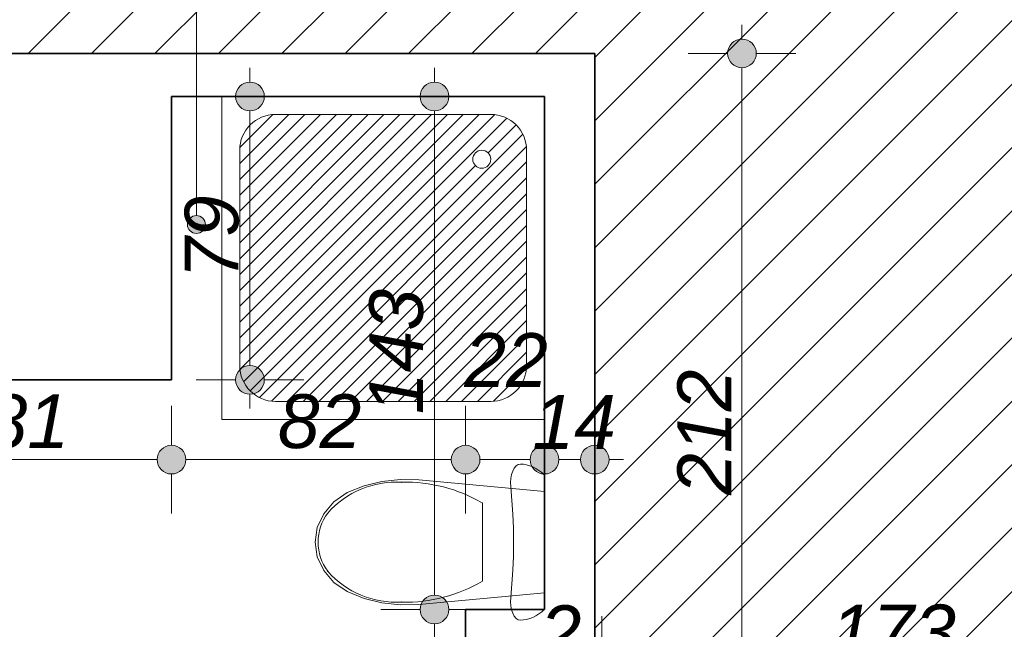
# Model space of a CAD drawing. Header units: millimetres. Extents: x -50073 to 84772, y -78870 to -35317.
# Tile 15 of 125: x 6371 to 9117, y -63706 to -62007. Entities that reach past the tile are written whole.
import ezdxf

# ---------------------------------------------------------------- set-up
doc = ezdxf.new("R2010")
doc.units = ezdxf.units.MM
doc.header["$MEASUREMENT"] = 0
doc.layers.add('_podkład', color=7, linetype='Continuous')
doc.layers.add('Wymiarowanie - Ogólne', color=7, linetype='Continuous')
for name, color, linetype, lineweight in [('_podkład_Nr_pióra__1', 7, 'Continuous', 0), ('Konstrukcja - Ściany zew_Nr_pióra__6', 7, 'Continuous', 35), ('Wnetrze - Sanitariaty_Nr_pióra__22', 8, 'Continuous', 13), ('Wymiarowanie - Ogólne_Nr_pióra__82', 114, 'Continuous', 13)]:
    doc.layers.add(name, color=color, linetype=linetype, lineweight=lineweight)
doc.layers.add('Wnętrze - Umeblowanie_Nr_pióra__234', color=7, linetype='Continuous', lineweight=0, true_color=0x9f9f9f)
doc.styles.add('GENERATED_STYLE_3', font='txt')
doc.dimstyles.new('GENERATED_STYLE__1', dxfattribs={"dimtxt": 150, "dimasz": 152, "dimexe": 0.18, "dimexo": 0, "dimgap": 0.09, "dimtad": 1, "dimlfac": 0.1, "dimzin": 0, "dimdsep": 46, "dimtxsty": 'GENERATED_STYLE_3', "dimblk": 'ARROWHEAD_11', "dimblk1": 'ARROWHEAD_11', "dimblk2": 'ARROWHEAD_11', "dimcen": 0.09, "dimclrd": 114, "dimclre": 114, "dimclrt": 114, "dimazin": 0, "dimtfac": 1, "dimtdec": 4, "dimtmove": 0, "dimatfit": 3, "dimfxl": 1, "dimtolj": 1, "dimtzin": 0, "dimarcsym": 0})
doc.dimstyles.new('GENERATED_STYLE__2', dxfattribs={"dimtxt": 150, "dimasz": 152, "dimexe": 0.18, "dimexo": 0, "dimgap": 0.09, "dimtad": 1, "dimtih": 1, "dimtoh": 1, "dimlfac": 0.1, "dimzin": 0, "dimdsep": 46, "dimtxsty": 'GENERATED_STYLE_3', "dimblk": 'ARROWHEAD_11', "dimblk1": 'ARROWHEAD_11', "dimblk2": 'ARROWHEAD_11', "dimcen": 0.09, "dimclrd": 114, "dimclre": 114, "dimclrt": 114, "dimazin": 0, "dimtfac": 1, "dimtdec": 4, "dimtmove": 0, "dimatfit": 3, "dimfxl": 1, "dimtolj": 1, "dimtzin": 0, "dimarcsym": 0})
doc.dimstyles.new('GENERATED_STYLE__4', dxfattribs={"dimtxt": 150, "dimasz": 152, "dimexe": 0.18, "dimexo": 0, "dimgap": 0.09, "dimtad": 1, "dimtih": 1, "dimtoh": 1, "dimlfac": 0.1, "dimzin": 0, "dimdsep": 46, "dimtxsty": 'GENERATED_STYLE_3', "dimblk": 'ARROWHEAD_11', "dimblk1": 'ARROWHEAD_11', "dimblk2": 'ARROWHEAD_11', "dimcen": 0.09, "dimclrd": 114, "dimclre": 114, "dimclrt": 114, "dimazin": 0, "dimtfac": 1, "dimtdec": 4, "dimtmove": 2, "dimatfit": 3, "dimfxl": 1, "dimtolj": 1, "dimtzin": 0, "dimarcsym": 0})

# ---------------------------------------------------------------- blocks, each defined once
blk = doc.blocks.new('*D538')
at = {"layer": 'Wymiarowanie - Ogólne_Nr_pióra__82', "linetype": 'Continuous'}
for points in [[(8014.6, -63819.2), (8011.6, -63803.9), (8002.9, -63790.9), (7989.9, -63782.2), (7974.6, -63779.2), (7959.3, -63782.2), (7946.3, -63790.9), (7937.6, -63803.9), (7934.6, -63819.2), (7937.6, -63834.5), (7946.3, -63847.5), (7959.3, -63856.1), (7974.6, -63859.2), (7989.9, -63856.1), (8002.9, -63847.5), (8011.6, -63834.5)], [(8034.6, -63819.2), (8031.6, -63803.9), (8022.9, -63790.9), (8009.9, -63782.2), (7994.6, -63779.2), (7979.3, -63782.2), (7966.3, -63790.9), (7957.6, -63803.9), (7954.6, -63819.2), (7957.6, -63834.5), (7966.3, -63847.5), (7979.3, -63856.1), (7994.6, -63859.2), (8009.9, -63856.1), (8022.9, -63847.5), (8031.6, -63834.5)]]:
    blk.add_hatch(color=256, dxfattribs=at).paths.add_polyline_path(points)
for p, q in [((7974.6, -63779.2), (7974.6, -63669.2)), ((7994.6, -63779.2), (7994.6, -63669.2)), ((7894.6, -63819.2), (7934.6, -63819.2)), ((7974.6, -63819.2), (7974.6, -63819.2)), ((7974.6, -63969.2), (7974.6, -63859.2)), ((7994.6, -63969.2), (7994.6, -63859.2))]:
    blk.add_line(p, q, dxfattribs=at)
for centre in [(7974.6, -63819.2), (7994.6, -63819.2)]:
    blk.add_circle(centre, 40, dxfattribs=at)
at = {"layer": 'Wymiarowanie - Ogólne_Nr_pióra__82', "insert": (7820.8, -63789.2), "char_height": 150, "attachment_point": 7, "style": 'GENERATED_STYLE_3'}
blk.add_mtext('\\A1;{\\fArial|b0|i1|c238|p38;2}', dxfattribs=at)
blk = doc.blocks.new('ARROWHEAD_11')
at = {"color": 0, "linetype": 'Continuous', "lineweight": 0}
blk.add_line((0, 0), (-1, 0), dxfattribs=at)
at = {"color": 0, "linetype": 'Continuous', "lineweight": 0, "const_width": 0.25, "flags": 128}
blk.add_lwpolyline([(-0.125, 0, 1), (0.125, 0, 1)], format="xyb", close=True, dxfattribs=at)
blk = doc.blocks.new('*D539')
at = {"layer": 'Wymiarowanie - Ogólne_Nr_pióra__82', "linetype": 'Continuous'}
for points in [[(8014.6, -63819.2), (8011.6, -63803.9), (8002.9, -63790.9), (7989.9, -63782.2), (7974.6, -63779.2), (7959.3, -63782.2), (7946.3, -63790.9), (7937.6, -63803.9), (7934.6, -63819.2), (7937.6, -63834.5), (7946.3, -63847.5), (7959.3, -63856.1), (7974.6, -63859.2), (7989.9, -63856.1), (8002.9, -63847.5), (8011.6, -63834.5)], [(8034.6, -63819.2), (8031.6, -63803.9), (8022.9, -63790.9), (8009.9, -63782.2), (7994.6, -63779.2), (7979.3, -63782.2), (7966.3, -63790.9), (7957.6, -63803.9), (7954.6, -63819.2), (7957.6, -63834.5), (7966.3, -63847.5), (7979.3, -63856.1), (7994.6, -63859.2), (8009.9, -63856.1), (8022.9, -63847.5), (8031.6, -63834.5)], [(9764.6, -63819.2), (9761.6, -63803.9), (9752.9, -63790.9), (9739.9, -63782.2), (9724.6, -63779.2), (9709.3, -63782.2), (9696.3, -63790.9), (9687.6, -63803.9), (9684.6, -63819.2), (9687.6, -63834.5), (9696.3, -63847.5), (9709.3, -63856.1), (9724.6, -63859.2), (9739.9, -63856.1), (9752.9, -63847.5), (9761.6, -63834.5)], [(9784.6, -63819.2), (9781.6, -63803.9), (9772.9, -63790.9), (9759.9, -63782.2), (9744.6, -63779.2), (9729.3, -63782.2), (9716.3, -63790.9), (9707.6, -63803.9), (9704.6, -63819.2), (9707.6, -63834.5), (9716.3, -63847.5), (9729.3, -63856.1), (9744.6, -63859.2), (9759.9, -63856.1), (9772.9, -63847.5), (9781.6, -63834.5)]]:
    blk.add_hatch(color=256, dxfattribs=at).paths.add_polyline_path(points)
for p, q in [((7994.6, -63779.2), (7994.6, -63669.2)), ((9724.6, -63779.2), (9724.6, -63669.2)), ((8034.6, -63819.2), (9684.6, -63819.2)), ((7994.6, -63969.2), (7994.6, -63859.2)), ((9724.6, -63969.2), (9724.6, -63859.2))]:
    blk.add_line(p, q, dxfattribs=at)
for centre in [(7994.6, -63819.2), (9724.6, -63819.2)]:
    blk.add_circle(centre, 40, dxfattribs=at)
at = {"layer": 'Wymiarowanie - Ogólne_Nr_pióra__82', "char_height": 150, "attachment_point": 7, "style": 'GENERATED_STYLE_3'}
for s, insert in [('\\A1;{\\fArial|b0|i1|c238|p38;173}', (8631.9, -63789.2)), ('\\A1;{\\fArial|b0|i1|c238|p38;2}', (9570.8, -63789.2))]:
    blk.add_mtext(s, dxfattribs=dict(at, insert=insert))
blk = doc.blocks.new('*D556')
at = {"layer": 'Wymiarowanie - Ogólne_Nr_pióra__82', "linetype": 'Continuous'}
for points in [[(8425, -62100.6), (8422, -62085.3), (8413.3, -62072.4), (8400.3, -62063.7), (8385, -62060.6), (8369.7, -62063.7), (8356.7, -62072.4), (8348.1, -62085.3), (8345, -62100.6), (8348.1, -62115.9), (8356.7, -62128.9), (8369.7, -62137.6), (8385, -62140.6), (8400.3, -62137.6), (8413.3, -62128.9), (8422, -62115.9)], [(8425, -64220.6), (8422, -64205.3), (8413.3, -64192.4), (8400.3, -64183.7), (8385, -64180.6), (8369.7, -64183.7), (8356.7, -64192.4), (8348.1, -64205.3), (8345, -64220.6), (8348.1, -64235.9), (8356.7, -64248.9), (8369.7, -64257.6), (8385, -64260.6), (8400.3, -64257.6), (8413.3, -64248.9), (8422, -64235.9)]]:
    blk.add_hatch(color=256, dxfattribs=at).paths.add_polyline_path(points)
for p, q in [((8385, -62060.6), (8385, -62020.6)), ((8345, -62100.6), (8235, -62100.6)), ((8535, -62100.6), (8425, -62100.6)), ((8385, -64180.6), (8385, -62140.6)), ((8345, -64220.6), (8235, -64220.6)), ((8535, -64220.6), (8425, -64220.6))]:
    blk.add_line(p, q, dxfattribs=at)
for centre in [(8385, -62100.6), (8385, -64220.6)]:
    blk.add_circle(centre, 40, dxfattribs=at)
at = {"layer": 'Wymiarowanie - Ogólne_Nr_pióra__82', "insert": (8355, -63331.4), "char_height": 150, "attachment_point": 7, "rotation": 90, "style": 'GENERATED_STYLE_3'}
blk.add_mtext('\\A1;{\\fArial|b0|i1|c238|p38;212}', dxfattribs=at)
blk = doc.blocks.new('*D560')
at = {"layer": 'Wymiarowanie - Ogólne_Nr_pióra__82', "linetype": 'Continuous'}
for points in [[(6024.6, -63232.9), (6021.6, -63217.6), (6012.9, -63204.6), (5999.9, -63195.9), (5984.6, -63192.9), (5969.3, -63195.9), (5956.3, -63204.6), (5947.6, -63217.6), (5944.6, -63232.9), (5947.6, -63248.2), (5956.3, -63261.2), (5969.3, -63269.8), (5984.6, -63272.9), (5999.9, -63269.8), (6012.9, -63261.2), (6021.6, -63248.2)], [(6834.6, -63232.9), (6831.6, -63217.6), (6822.9, -63204.6), (6809.9, -63195.9), (6794.6, -63192.9), (6779.3, -63195.9), (6766.3, -63204.6), (6757.6, -63217.6), (6754.6, -63232.9), (6757.6, -63248.2), (6766.3, -63261.2), (6779.3, -63269.8), (6794.6, -63272.9), (6809.9, -63269.8), (6822.9, -63261.2), (6831.6, -63248.2)]]:
    blk.add_hatch(color=256, dxfattribs=at).paths.add_polyline_path(points)
for p, q in [((5984.6, -63192.9), (5984.6, -63082.9)), ((6794.6, -63192.9), (6794.6, -63082.9)), ((6024.6, -63232.9), (6754.6, -63232.9)), ((5984.6, -63382.9), (5984.6, -63272.9)), ((6794.6, -63382.9), (6794.6, -63272.9))]:
    blk.add_line(p, q, dxfattribs=at)
for centre in [(5984.6, -63232.9), (6794.6, -63232.9)]:
    blk.add_circle(centre, 40, dxfattribs=at)
at = {"layer": 'Wymiarowanie - Ogólne_Nr_pióra__82', "insert": (6275.8, -63202.9), "char_height": 150, "attachment_point": 7, "style": 'GENERATED_STYLE_3'}
blk.add_mtext('\\A1;{\\fArial|b0|i1|c238|p38;81}', dxfattribs=at)
blk = doc.blocks.new('*D561')
at = {"layer": 'Wymiarowanie - Ogólne_Nr_pióra__82', "linetype": 'Continuous'}
for points in [[(6834.6, -63232.9), (6831.6, -63217.6), (6822.9, -63204.6), (6809.9, -63195.9), (6794.6, -63192.9), (6779.3, -63195.9), (6766.3, -63204.6), (6757.6, -63217.6), (6754.6, -63232.9), (6757.6, -63248.2), (6766.3, -63261.2), (6779.3, -63269.8), (6794.6, -63272.9), (6809.9, -63269.8), (6822.9, -63261.2), (6831.6, -63248.2)], [(7654.6, -63232.9), (7651.6, -63217.6), (7642.9, -63204.6), (7629.9, -63195.9), (7614.6, -63192.9), (7599.3, -63195.9), (7586.3, -63204.6), (7577.6, -63217.6), (7574.6, -63232.9), (7577.6, -63248.2), (7586.3, -63261.2), (7599.3, -63269.8), (7614.6, -63272.9), (7629.9, -63269.8), (7642.9, -63261.2), (7651.6, -63248.2)]]:
    blk.add_hatch(color=256, dxfattribs=at).paths.add_polyline_path(points)
for p, q in [((6794.6, -63192.9), (6794.6, -63082.9)), ((7614.6, -63192.9), (7614.6, -63082.9)), ((6834.6, -63232.9), (7574.6, -63232.9)), ((6794.6, -63382.9), (6794.6, -63272.9)), ((7614.6, -63382.9), (7614.6, -63272.9))]:
    blk.add_line(p, q, dxfattribs=at)
for centre in [(6794.6, -63232.9), (7614.6, -63232.9)]:
    blk.add_circle(centre, 40, dxfattribs=at)
at = {"layer": 'Wymiarowanie - Ogólne_Nr_pióra__82', "char_height": 150, "attachment_point": 7, "style": 'GENERATED_STYLE_3'}
for s, insert in [('\\A1;{\\fArial|b0|i1|c238|p38;22}', (7610.8, -63030.4)), ('\\A1;{\\fArial|b0|i1|c238|p38;82}', (7090.8, -63202.9))]:
    blk.add_mtext(s, dxfattribs=dict(at, insert=insert))
blk = doc.blocks.new('*D562')
at = {"layer": 'Wymiarowanie - Ogólne_Nr_pióra__82', "linetype": 'Continuous'}
for points in [[(7654.6, -63232.9), (7651.6, -63217.6), (7642.9, -63204.6), (7629.9, -63195.9), (7614.6, -63192.9), (7599.3, -63195.9), (7586.3, -63204.6), (7577.6, -63217.6), (7574.6, -63232.9), (7577.6, -63248.2), (7586.3, -63261.2), (7599.3, -63269.8), (7614.6, -63272.9), (7629.9, -63269.8), (7642.9, -63261.2), (7651.6, -63248.2)], [(7874.6, -63232.9), (7871.6, -63217.6), (7862.9, -63204.6), (7849.9, -63195.9), (7834.6, -63192.9), (7819.3, -63195.9), (7806.3, -63204.6), (7797.6, -63217.6), (7794.6, -63232.9), (7797.6, -63248.2), (7806.3, -63261.2), (7819.3, -63269.8), (7834.6, -63272.9), (7849.9, -63269.8), (7862.9, -63261.2), (7871.6, -63248.2)]]:
    blk.add_hatch(color=256, dxfattribs=at).paths.add_polyline_path(points)
for p, q in [((7614.6, -63192.9), (7614.6, -63082.9)), ((7834.6, -63192.9), (7834.6, -63082.9)), ((7654.6, -63232.9), (7794.6, -63232.9)), ((7614.6, -63382.9), (7614.6, -63272.9)), ((7834.6, -63382.9), (7834.6, -63272.9))]:
    blk.add_line(p, q, dxfattribs=at)
for centre in [(7614.6, -63232.9), (7834.6, -63232.9)]:
    blk.add_circle(centre, 40, dxfattribs=at)
at = {"layer": 'Wymiarowanie - Ogólne_Nr_pióra__82', "insert": (7800.5, -63202.9), "char_height": 150, "attachment_point": 7, "style": 'GENERATED_STYLE_3'}
blk.add_mtext('\\A1;{\\fArial|b0|i1|c238|p38;14}', dxfattribs=at)
blk = doc.blocks.new('*D563')
at = {"layer": 'Wymiarowanie - Ogólne_Nr_pióra__82', "linetype": 'Continuous'}
for points in [[(7874.6, -63232.9), (7871.6, -63217.6), (7862.9, -63204.6), (7849.9, -63195.9), (7834.6, -63192.9), (7819.3, -63195.9), (7806.3, -63204.6), (7797.6, -63217.6), (7794.6, -63232.9), (7797.6, -63248.2), (7806.3, -63261.2), (7819.3, -63269.8), (7834.6, -63272.9), (7849.9, -63269.8), (7862.9, -63261.2), (7871.6, -63248.2)], [(8014.6, -63232.9), (8011.6, -63217.6), (8002.9, -63204.6), (7989.9, -63195.9), (7974.6, -63192.9), (7959.3, -63195.9), (7946.3, -63204.6), (7937.6, -63217.6), (7934.6, -63232.9), (7937.6, -63248.2), (7946.3, -63261.2), (7959.3, -63269.8), (7974.6, -63272.9), (7989.9, -63269.8), (8002.9, -63261.2), (8011.6, -63248.2)]]:
    blk.add_hatch(color=256, dxfattribs=at).paths.add_polyline_path(points)
for p, q in [((7834.6, -63192.9), (7834.6, -63082.9)), ((7974.6, -63192.9), (7974.6, -63082.9)), ((7874.6, -63232.9), (7934.6, -63232.9)), ((8014.6, -63232.9), (8054.6, -63232.9)), ((7834.6, -63382.9), (7834.6, -63272.9)), ((7974.6, -63382.9), (7974.6, -63272.9))]:
    blk.add_line(p, q, dxfattribs=at)
for centre in [(7834.6, -63232.9), (7974.6, -63232.9)]:
    blk.add_circle(centre, 40, dxfattribs=at)
blk = doc.blocks.new('*D564')
at = {"layer": 'Wymiarowanie - Ogólne_Nr_pióra__82', "linetype": 'Continuous'}
for points in [[(7567.8, -63650.6), (7564.8, -63635.3), (7556.1, -63622.4), (7543.1, -63613.7), (7527.8, -63610.6), (7512.5, -63613.7), (7499.5, -63622.4), (7490.9, -63635.3), (7487.8, -63650.6), (7490.9, -63665.9), (7499.5, -63678.9), (7512.5, -63687.6), (7527.8, -63690.6), (7543.1, -63687.6), (7556.1, -63678.9), (7564.8, -63665.9)], [(7567.8, -63940.6), (7564.8, -63925.3), (7556.1, -63912.4), (7543.1, -63903.7), (7527.8, -63900.6), (7512.5, -63903.7), (7499.5, -63912.4), (7490.9, -63925.3), (7487.8, -63940.6), (7490.9, -63955.9), (7499.5, -63968.9), (7512.5, -63977.6), (7527.8, -63980.6), (7543.1, -63977.6), (7556.1, -63968.9), (7564.8, -63955.9)]]:
    blk.add_hatch(color=256, dxfattribs=at).paths.add_polyline_path(points)
for p, q in [((7487.8, -63650.6), (7377.8, -63650.6)), ((7677.8, -63650.6), (7567.8, -63650.6)), ((7527.8, -63900.6), (7527.8, -63690.6)), ((7487.8, -63940.6), (7377.8, -63940.6)), ((7677.8, -63940.6), (7567.8, -63940.6)), ((7527.8, -64020.6), (7527.8, -63980.6))]:
    blk.add_line(p, q, dxfattribs=at)
for centre in [(7527.8, -63650.6), (7527.8, -63940.6)]:
    blk.add_circle(centre, 40, dxfattribs=at)
at = {"layer": 'Wymiarowanie - Ogólne_Nr_pióra__82', "insert": (7497.8, -64208.3), "char_height": 150, "attachment_point": 7, "rotation": 90, "style": 'GENERATED_STYLE_3'}
blk.add_mtext('\\A1;{\\fArial|b0|i1|c238|p38;29}', dxfattribs=at)
blk = doc.blocks.new('*D565')
at = {"layer": 'Wymiarowanie - Ogólne_Nr_pióra__82', "linetype": 'Continuous'}
for points in [[(7567.8, -62220.6), (7564.8, -62205.3), (7556.1, -62192.4), (7543.1, -62183.7), (7527.8, -62180.6), (7512.5, -62183.7), (7499.5, -62192.4), (7490.9, -62205.3), (7487.8, -62220.6), (7490.9, -62235.9), (7499.5, -62248.9), (7512.5, -62257.6), (7527.8, -62260.6), (7543.1, -62257.6), (7556.1, -62248.9), (7564.8, -62235.9)], [(7567.8, -63650.6), (7564.8, -63635.3), (7556.1, -63622.4), (7543.1, -63613.7), (7527.8, -63610.6), (7512.5, -63613.7), (7499.5, -63622.4), (7490.9, -63635.3), (7487.8, -63650.6), (7490.9, -63665.9), (7499.5, -63678.9), (7512.5, -63687.6), (7527.8, -63690.6), (7543.1, -63687.6), (7556.1, -63678.9), (7564.8, -63665.9)]]:
    blk.add_hatch(color=256, dxfattribs=at).paths.add_polyline_path(points)
for p, q in [((7527.8, -62180.6), (7527.8, -62140.6)), ((7487.8, -62220.6), (7377.8, -62220.6)), ((7677.8, -62220.6), (7567.8, -62220.6)), ((7527.8, -63610.6), (7527.8, -62260.6)), ((7487.8, -63650.6), (7377.8, -63650.6)), ((7677.8, -63650.6), (7567.8, -63650.6))]:
    blk.add_line(p, q, dxfattribs=at)
for centre in [(7527.8, -62220.6), (7527.8, -63650.6)]:
    blk.add_circle(centre, 40, dxfattribs=at)
at = {"layer": 'Wymiarowanie - Ogólne_Nr_pióra__82', "insert": (7497.8, -63106.4), "char_height": 150, "attachment_point": 7, "rotation": 90, "style": 'GENERATED_STYLE_3'}
blk.add_mtext('\\A1;{\\fArial|b0|i1|c238|p38;143}', dxfattribs=at)
blk = doc.blocks.new('*D566')
at = {"layer": 'Wymiarowanie - Ogólne_Nr_pióra__82', "linetype": 'Continuous'}
for points in [[(7053.3, -62220.6), (7050.3, -62205.3), (7041.6, -62192.4), (7028.6, -62183.7), (7013.3, -62180.6), (6998, -62183.7), (6985, -62192.4), (6976.4, -62205.3), (6973.3, -62220.6), (6976.4, -62235.9), (6985, -62248.9), (6998, -62257.6), (7013.3, -62260.6), (7028.6, -62257.6), (7041.6, -62248.9), (7050.3, -62235.9)], [(7053.3, -63010.6), (7050.3, -62995.3), (7041.6, -62982.4), (7028.6, -62973.7), (7013.3, -62970.6), (6998, -62973.7), (6985, -62982.4), (6976.4, -62995.3), (6973.3, -63010.6), (6976.4, -63025.9), (6985, -63038.9), (6998, -63047.6), (7013.3, -63050.6), (7028.6, -63047.6), (7041.6, -63038.9), (7050.3, -63025.9)]]:
    blk.add_hatch(color=256, dxfattribs=at).paths.add_polyline_path(points)
for p, q in [((7013.3, -62180.6), (7013.3, -62140.6)), ((6973.3, -62220.6), (6863.3, -62220.6)), ((7163.3, -62220.6), (7053.3, -62220.6)), ((7013.3, -62970.6), (7013.3, -62260.6)), ((6973.3, -63010.6), (6863.3, -63010.6)), ((7163.3, -63010.6), (7053.3, -63010.6)), ((7013.3, -63090.6), (7013.3, -63050.6))]:
    blk.add_line(p, q, dxfattribs=at)
for centre in [(7013.3, -62220.6), (7013.3, -63010.6)]:
    blk.add_circle(centre, 40, dxfattribs=at)
at = {"layer": 'Wymiarowanie - Ogólne_Nr_pióra__82', "insert": (6983.3, -62729.5), "char_height": 150, "attachment_point": 7, "rotation": 90, "style": 'GENERATED_STYLE_3'}
blk.add_mtext('\\A1;{\\fArial|b0|i1|c238|p38;79}', dxfattribs=at)

msp = doc.modelspace()

# ---------------------------------------------------------------- hatches: boundary and pattern name
h = msp.add_hatch()
h.set_pattern_fill('ANSI31', color=6, scale=1000)
h.set_pattern_definition([(45, (-50072.86, -74020.64), (-88.38835, 88.38835), [])])
h.paths.add_polyline_path([(2644.596, -62100.641), (7974.596, -62100.641), (7974.596, -64220.641), (9744.596, -64270.641), (21114.596, -64270.641), (21114.596, -74020.641), (27274.596, -74020.641), (27274.596, -71940.641), (25294.596, -71940.641), (24264.596, -71000.641), (24264.596, -63210.678), (23794.596, -63210.678), (23794.596, -61870.678), (26194.596, -61870.678), (26194.596, -56680.641), (24594.623, -56680.641), (24594.623, -58720.641), (22604.596, -58720.641), (22604.596, -56680.641), (19225.623, -56680.641), (19225.623, -58710.678), (17495.623, -58710.678), (11774.623, -58710.678), (11774.623, -56680.641), (8425.623, -56655.641), (8425.623, -58710.678), (4584.623, -58710.678), (4584.623, -56660.641), (2644.596, -56660.641)])
h.paths.add_polyline_path([(15447.036, -61501.268), (13419.007, -61501.268), (13419.007, -61271.05), (15447.036, -61271.05)], flags=24)
h = msp.add_hatch()
h.set_pattern_fill('ANSI31', color=5, scale=250)
h.set_pattern_definition([(45, (5604.596, -69870.678), (-22.097087, 22.097087), [])])
h.paths.add_polyline_path([(25564.596, -62180.678, -0.41421356), (25664.596, -62080.678), (26264.596, -62080.678, -0.41421356), (26364.596, -62180.678), (26364.596, -62780.678, -0.41421356), (26264.596, -62880.678), (25664.596, -62880.678, -0.41421356), (25564.596, -62780.678)])
h.paths.add_polyline_path([(26214.596, -62205.678, 1), (26264.596, -62205.678, 1)], flags=16)
h.paths.add_polyline_path([(27054.596, -56830.641, -0.41421356), (27154.596, -56730.641), (27754.596, -56730.641, -0.41421356), (27854.596, -56830.641), (27854.596, -57430.641, -0.41421356), (27754.596, -57530.641), (27154.596, -57530.641, -0.41421356), (27054.596, -57430.641)])
h.paths.add_polyline_path([(27704.596, -56855.641, 1), (27754.596, -56855.641, 1)], flags=16)
h.paths.add_polyline_path([(23594.623, -57810.641, -0.41421356), (23694.623, -57710.641), (24294.623, -57710.641, -0.41421356), (24394.623, -57810.641), (24394.623, -58410.641, -0.41421356), (24294.623, -58510.641), (23694.623, -58510.641, -0.41421356), (23594.623, -58410.641)])
h.paths.add_polyline_path([(24244.623, -58385.641, 1), (24294.623, -58385.641, 1)], flags=16)
h.paths.add_polyline_path([(17350.623, -58410.678), (17350.623, -57810.678, -0.41421356), (17450.623, -57710.678), (18050.623, -57710.678, -0.41421356), (18150.623, -57810.678), (18150.623, -58410.678, -0.41421356), (18050.623, -58510.678), (17610.673, -58510.678), (17610.673, -58302.351, 2.41421356), (17585.673, -58277.351, 0.41421356), (17610.673, -58302.351), (17610.673, -58510.678), (17450.623, -58510.678, -0.41421356)])
h.paths.add_polyline_path([(17450.623, -58385.678, 1), (17500.623, -58385.678, 1)], flags=16)
h.paths.add_polyline_path([(13845.623, -57820.678), (13845.623, -58420.678, 0.40815319), (13943.549, -58520.656), (13943.549, -58395.678), (13943.549, -58257.419, -2.41421356), (13968.549, -58232.419, -0.41421356), (13943.549, -58257.419), (13943.549, -58395.678), (13943.549, -58520.656, 0.00518396), (13945.623, -58520.678), (14545.623, -58520.678, 0.41421356), (14645.623, -58420.678), (14645.623, -57820.678, 0.41421356), (14545.623, -57720.678), (13945.623, -57720.678, 0.41421356)])
h.paths.add_polyline_path([(13945.623, -58395.678, 1), (13995.623, -58395.678, 1)], flags=16)
h.paths.add_polyline_path([(12785.623, -58400.678), (12785.623, -57800.678, -0.41421356), (12885.623, -57700.678), (13485.623, -57700.678, -0.41421356), (13585.623, -57800.678), (13585.623, -58400.678, -0.41421356), (13485.623, -58500.678), (13251.864, -58500.678), (13251.864, -58279.885, 2.41421356), (13226.864, -58254.885, 0.41421356), (13251.864, -58279.885), (13251.864, -58500.678), (12885.623, -58500.678, -0.41421356)])
h.paths.add_polyline_path([(13435.623, -58375.678, 1), (13485.623, -58375.678, 1)], flags=16)
h.paths.add_polyline_path([(6669.596, -58410.678), (6669.596, -57810.678, -0.41421356), (6769.596, -57710.678), (7369.596, -57710.678, -0.41421356), (7469.596, -57810.678), (7469.596, -58410.678, -0.41421356), (7369.596, -58510.678), (6769.596, -58510.678, -0.08881129), (6734.902, -58504.466), (6734.902, -58234.953, 2.41421356), (6709.902, -58209.953, 0.41421356), (6734.902, -58234.953), (6734.902, -58504.466, -0.31385648)])
h.paths.add_polyline_path([(6769.596, -58385.678, 1), (6819.596, -58385.678, 1)], flags=16)
h.paths.add_polyline_path([(24464.596, -69770.678), (24464.596, -69170.678, -0.41421356), (24564.596, -69070.678), (25164.596, -69070.678, -0.41421356), (25264.596, -69170.678), (25264.596, -69770.678, -0.41421356), (25164.596, -69870.678), (24564.596, -69870.678, -0.24955295), (24481.645, -69826.527), (24641.759, -69826.527, 2.41421356), (24666.759, -69801.527, 0.41421356), (24641.759, -69826.527), (24481.645, -69826.527, -0.14923451)])
h.paths.add_polyline_path([(24564.596, -69195.678, 1), (24614.596, -69195.678, 1)], flags=16)
h.paths.add_polyline_path([(5604.596, -57820.678), (5604.596, -58420.678, 0.41421356), (5704.596, -58520.678), (6031.963, -58520.678), (6031.963, -58302.351, -2.41421356), (6056.963, -58277.351, -0.41421356), (6031.963, -58302.351), (6031.963, -58520.678), (6304.596, -58520.678, 0.41421356), (6404.596, -58420.678), (6404.596, -57820.678, 0.41421356), (6304.596, -57720.678), (5704.596, -57720.678, 0.41421356)])
h.paths.add_polyline_path([(6254.596, -58395.678, 1), (6304.596, -58395.678, 1)], flags=16)
h.paths.add_polyline_path([(23871.254, -57979.071), (23871.254, -58256.97), (23643.082, -58256.97), (23643.082, -57979.071)], flags=24)
h.paths.add_polyline_path([(7095.024, -57966.098), (7095.024, -58262.005), (6866.852, -58262.005), (6866.852, -57966.098)], flags=24)
h.paths.add_polyline_path([(25506.814, -69309.87), (25092.524, -69309.87), (25092.524, -69081.699), (25506.814, -69081.699)], flags=9)
h.paths.add_polyline_path([(25638.09, -62879.269), (25242.524, -62879.269), (25242.524, -62651.097), (25638.09, -62651.097)], flags=9)
h.paths.add_polyline_path([(25022.483, -69783.476), (25022.483, -70179.043), (24794.311, -70179.043), (24794.311, -69783.476)], flags=9)
h.paths.add_polyline_path([(27301.714, -56946.363), (26906.353, -56946.363), (26906.353, -56718.089), (27301.714, -56718.089)], flags=9)
h.paths.add_polyline_path([(13266.179, -57954.077), (13266.179, -58249.984), (13038.007, -58249.984), (13038.007, -57954.077)], flags=9)
h.paths.add_polyline_path([(25865.437, -61877.575), (25865.437, -62175.836), (25637.265, -62175.836), (25637.265, -61877.575)], flags=9)
h.paths.add_polyline_path([(14702.816, -57987.839), (14702.816, -58282.007), (14474.541, -58282.007), (14474.541, -57987.839)], flags=9)
h.paths.add_polyline_path([(26389.895, -62879.269), (26109.438, -62879.269), (26109.438, -62651.097), (26389.895, -62651.097)], flags=9)
h.paths.add_polyline_path([(27448.011, -56706.263), (27448.011, -56985.799), (27219.839, -56985.799), (27219.839, -56706.263)], flags=9)
h.paths.add_polyline_path([(5614.922, -58005.357), (5614.922, -58283.257), (5386.75, -58283.257), (5386.75, -58005.357)], flags=9)
h = msp.add_hatch()
h.set_pattern_fill('ANSI31', color=5, scale=250)
h.set_pattern_definition([(45, (6984.596, -63070.64), (-22.0971, 22.0971), [])])
h.paths.add_polyline_path([(6984.596, -62970.641, 0.41421356), (7084.596, -63070.641), (7684.596, -63070.641, 0.41421356), (7784.596, -62970.641), (7784.596, -62370.641, 0.41421356), (7684.596, -62270.641), (7084.596, -62270.641, 0.41421356), (6984.596, -62370.641)])
h.paths.add_polyline_path([(7634.596, -62395.641, 1), (7684.596, -62395.641, 1)], flags=16)
h.paths.add_polyline_path([(7535.007, -62750.058), (7535.007, -63143.885), (7306.835, -63143.885), (7306.835, -62750.058)], flags=9)
h.paths.add_polyline_path([(7346.924, -63240.084), (7053.267, -63240.084), (7053.267, -63011.81), (7346.924, -63011.81)], flags=9)
h.paths.add_polyline_path([(7870.3, -63067.584), (7573.267, -63067.584), (7573.267, -62841.97), (7870.3, -62841.97)], flags=9)
h.paths.add_polyline_path([(7020.503, -62485.285), (7020.503, -62766.97), (6792.331, -62766.97), (6792.331, -62485.285)], flags=9)
h.paths.add_polyline_path([(8037.237, -63240.084), (7763.021, -63240.084), (7763.021, -63014.47), (8037.237, -63014.47)], flags=9)
at = {"layer": '_podkład', "linetype": 'Continuous', "lineweight": 0, "true_color": 0x000000}
msp.add_hatch(color=18, dxfattribs=at).paths.add_polyline_path([(6888.93, -62577.589), (6887.027, -62568.022), (6881.608, -62559.912), (6873.497, -62554.492), (6863.93, -62552.589), (6854.363, -62554.492), (6846.253, -62559.912), (6840.833, -62568.022), (6838.93, -62577.589), (6840.833, -62587.156), (6846.253, -62595.267), (6854.363, -62600.686), (6863.93, -62602.589), (6873.497, -62600.686), (6881.608, -62595.267), (6887.027, -62587.156)])

# ---------------------------------------------------------------- linework, layer by layer
at = {"color": 6}
msp.add_lwpolyline([(9744.596, -64270.641), (7974.596, -64220.641), (7974.596, -62100.641), (2644.596, -62100.641), (2644.596, -56660.641), (4584.623, -56660.641), (4584.623, -58710.678), (8425.623, -58710.678), (8425.623, -56655.641), (11774.623, -56680.641), (11774.623, -58710.678), (17495.623, -58710.678), (19225.623, -58710.678), (19225.623, -56680.641), (22604.596, -56680.641)], dxfattribs=at)
msp.add_lwpolyline([(9744.596, -64270.641), (7974.596, -64220.641), (7974.596, -62100.641), (2644.596, -62100.641), (2644.596, -56660.641), (4584.623, -56660.641), (4584.623, -58710.678), (8425.623, -58710.678), (8425.623, -56655.641), (11774.623, -56680.641), (11774.623, -58710.678), (17495.623, -58710.678), (19225.623, -58710.678), (19225.623, -56680.641), (22604.596, -56680.641)], dxfattribs=at)
at = {"layer": '_podkład_Nr_pióra__1', "linetype": 'Continuous'}
msp.add_line((6863.93, -61493.822), (6863.93, -62552.589), dxfattribs=at)
msp.add_circle((6863.93, -62577.589), 25, dxfattribs=at)
at = {"layer": 'Konstrukcja - Ściany zew_Nr_pióra__6', "linetype": 'Continuous', "flags": 128}
for points in [[(7974.596, -62100.641), (4214.596, -62100.641)], [(7974.596, -64220.641), (7974.596, -62100.641)], [(6794.596, -62220.641), (7834.596, -62220.641)], [(6794.596, -63010.641), (6794.596, -62220.641)], [(7834.596, -62220.641), (7834.596, -63650.641)], [(5984.596, -63010.641), (6794.596, -63010.641)], [(7834.596, -63650.641), (7614.596, -63650.641)], [(7614.596, -63650.641), (7614.596, -63940.641)]]:
    msp.add_lwpolyline(points, dxfattribs=at)
at = {"layer": 'Wnetrze - Sanitariaty_Nr_pióra__22', "linetype": 'Continuous'}
for p, q in [((7750.17, -63256.64), (7755.352, -63250.537)), ((7755.352, -63250.537), (7761.11, -63246.752)), ((7761.11, -63246.752), (7767.164, -63245.469)), ((7767.164, -63245.469), (7775.906, -63245.958)), ((7775.906, -63245.958), (7784.618, -63247.423)), ((7784.618, -63247.423), (7793.269, -63249.859)), ((7793.269, -63249.859), (7801.831, -63253.258)), ((7740.402, -63285.399), (7742.508, -63274.507)), ((7742.508, -63274.507), (7745.818, -63264.762)), ((7745.818, -63264.762), (7750.17, -63256.64)), ((7801.831, -63253.258), (7810.273, -63257.609)), ((7810.273, -63257.609), (7818.567, -63262.895)), ((7818.567, -63262.895), (7826.684, -63269.1)), ((7826.684, -63269.1), (7834.596, -63276.201)), ((7834.596, -63276.201), (7834.596, -63649.737)), ((7284.486, -63324.972), (7331.424, -63305.951)), ((7331.424, -63305.951), (7381.171, -63293.546)), ((7381.171, -63293.546), (7432.517, -63288.058)), ((7432.517, -63288.058), (7484.213, -63289.621)), ((7484.213, -63289.621), (7834.596, -63321.994)), ((7739.602, -63296.907), (7740.402, -63285.399)), ((7740.147, -63308.469), (7739.602, -63296.907)), ((7247.291, -63350.569), (7284.486, -63324.972)), ((7743.707, -63346.754), (7740.147, -63308.469)), ((7834.596, -63321.994), (7834.596, -63603.944)), ((7218.773, -63383.612), (7247.291, -63350.569)), ((7661.553, -63354.028), (7661.553, -63462.969)), ((7746.256, -63385.33), (7743.707, -63346.754)), ((7200.813, -63421.921), (7218.773, -63383.612)), ((7230.046, -63381.893), (7230.047, -63381.893)), ((7747.788, -63424.101), (7746.256, -63385.33)), ((7194.596, -63462.969), (7200.813, -63421.921)), ((7748.299, -63462.969), (7747.788, -63424.101)), ((7200.813, -63504.018), (7194.596, -63462.969)), ((7203.235, -63462.968), (7203.235, -63462.969)), ((7661.553, -63462.969), (7661.553, -63571.911)), ((7747.788, -63501.838), (7748.299, -63462.969)), ((7218.773, -63542.326), (7200.813, -63504.018)), ((7746.256, -63540.609), (7747.788, -63501.838)), ((7247.291, -63575.369), (7218.773, -63542.326)), ((7743.707, -63579.185), (7746.256, -63540.609)), ((7284.486, -63600.967), (7247.291, -63575.369)), ((7740.147, -63617.469), (7743.707, -63579.185)), ((7331.424, -63619.988), (7284.486, -63600.967)), ((7834.596, -63603.944), (7484.213, -63636.318)), ((7381.171, -63632.393), (7331.424, -63619.988)), ((7432.517, -63637.881), (7381.171, -63632.393)), ((7484.213, -63636.318), (7432.517, -63637.881)), ((7739.602, -63629.031), (7740.147, -63617.469)), ((7740.402, -63640.539), (7739.602, -63629.031)), ((7742.508, -63651.432), (7740.402, -63640.539)), ((7745.818, -63661.177), (7742.508, -63651.432)), ((7750.17, -63669.299), (7745.818, -63661.177)), ((7818.567, -63663.043), (7810.273, -63668.33)), ((7826.684, -63656.839), (7818.567, -63663.043)), ((7834.596, -63649.737), (7826.684, -63656.839)), ((7755.352, -63675.401), (7750.17, -63669.299)), ((7761.11, -63679.187), (7755.352, -63675.401)), ((7767.164, -63680.469), (7761.11, -63679.187)), ((7775.906, -63679.981), (7767.164, -63680.469)), ((7784.618, -63678.515), (7775.906, -63679.981)), ((7793.269, -63676.079), (7784.618, -63678.515)), ((7801.831, -63672.68), (7793.269, -63676.079)), ((7810.273, -63668.33), (7801.831, -63672.68))]:
    msp.add_line(p, q, dxfattribs=at)
for centre, radius, start, end in [((7422.293, -63552.43), 256.976, 86.804848, 138.424498), ((7446.66, -63721.065), 425.383, 59.651766, 91.353931), ((7341.838, -63463.781), 138.562, 143.777189, 179.664406), ((7341.841, -63462.156), 138.565, 180.335586, 216.222804), ((7422.293, -63373.509), 256.976, 221.575502, 273.195152), ((7446.66, -63204.874), 425.383, 268.646069, 300.348234)]:
    msp.add_arc(centre, radius, start, end, dxfattribs=at)
for p in [(7436.612, -63295.933), (7661.553, -63354.028), (7230.047, -63544.046), (7436.612, -63630.006)]:
    msp.add_point(p, dxfattribs=at)
at = {"layer": 'Wnętrze - Umeblowanie_Nr_pióra__234', "linetype": 'Continuous'}
for p, q in [((6934.596, -62220.641), (6934.596, -63120.641)), ((7834.596, -62220.641), (6934.596, -62220.641)), ((7834.596, -63120.641), (7834.596, -62220.641)), ((7684.596, -62270.641), (7084.596, -62270.641)), ((6984.596, -62370.641), (6984.596, -62970.641)), ((7784.596, -62970.641), (7784.596, -62370.641)), ((7084.596, -63070.641), (7684.596, -63070.641)), ((6934.596, -63120.641), (7834.596, -63120.641))]:
    msp.add_line(p, q, dxfattribs=at)
msp.add_circle((7659.596, -62395.641), 25, dxfattribs=at)
for centre, start, end in [((7084.596, -62370.641), 90, 180), ((7684.596, -62370.641), 0, 90), ((7084.596, -62970.641), 180, 270), ((7684.596, -62970.641), 270, 0)]:
    msp.add_arc(centre, 100, start, end, dxfattribs=at)

# ---------------------------------------------------------------- dimensions: what is measured, and where the dimension line sits
at = {"layer": 'Wymiarowanie - Ogólne', "color": 114, "linetype": 'Continuous', "lineweight": 13}
for base, p1, p2, picture, middle in [((8385.029, -62100.641), (7974.596, -64220.641), (7974.596, -62100.641), '*D556', (8280.029, -63160.641)), ((7013.31, -62220.641), (6794.596, -63010.641), (6794.596, -62220.641), '*D566', (6908.31, -62615.641)), ((7527.813, -62220.641), (7614.596, -63650.641), (7834.596, -62220.641), '*D565', (7422.813, -62935.641)), ((7527.813, -63650.641), (7614.596, -63940.641), (7614.596, -63650.641), '*D564', (7422.813, -64094.47))]:
    dim = msp.add_linear_dim(base=base, p1=p1, p2=p2, angle=90, dimstyle='GENERATED_STYLE__1', dxfattribs=at)
    dim.commit()
    dim.dimension.update_dxf_attribs({"geometry": picture, "text_midpoint": middle, "dimtype": 160, "text_rotation": 90})
for base, p1, p2, dimstyle, picture, middle in [((7614.596, -63232.891), (6794.596, -63096.392), (7614.596, -63650.641), 'GENERATED_STYLE__2', '*D561', (7204.596, -63127.891)), ((7834.596, -63232.891), (7614.596, -63650.641), (7834.596, -63261.475), 'GENERATED_STYLE__2', '*D562', (7724.596, -62955.391)), ((6794.596, -63232.891), (5984.596, -63215.741), (6794.596, -63096.392), 'GENERATED_STYLE__2', '*D560', (6389.596, -63127.891)), ((7974.596, -63232.891), (7834.596, -63261.475), (7974.596, -63449.491), 'GENERATED_STYLE__4', '*D563', (7914.35, -63127.891)), ((7994.596, -63819.187), (7974.596, -65760.641), (7994.596, -65650.641), 'GENERATED_STYLE__2', '*D538', (7877.682, -63714.187)), ((9724.596, -63819.187), (7994.596, -65650.641), (9724.596, -65760.641), 'GENERATED_STYLE__2', '*D539', (8802.682, -63714.187))]:
    dim = msp.add_linear_dim(base=base, p1=p1, p2=p2, dimstyle=dimstyle, dxfattribs=at)
    dim.commit()
    dim.dimension.update_dxf_attribs({"geometry": picture, "text_midpoint": middle, "dimtype": 160})

doc.saveas('drawing.dxf')
